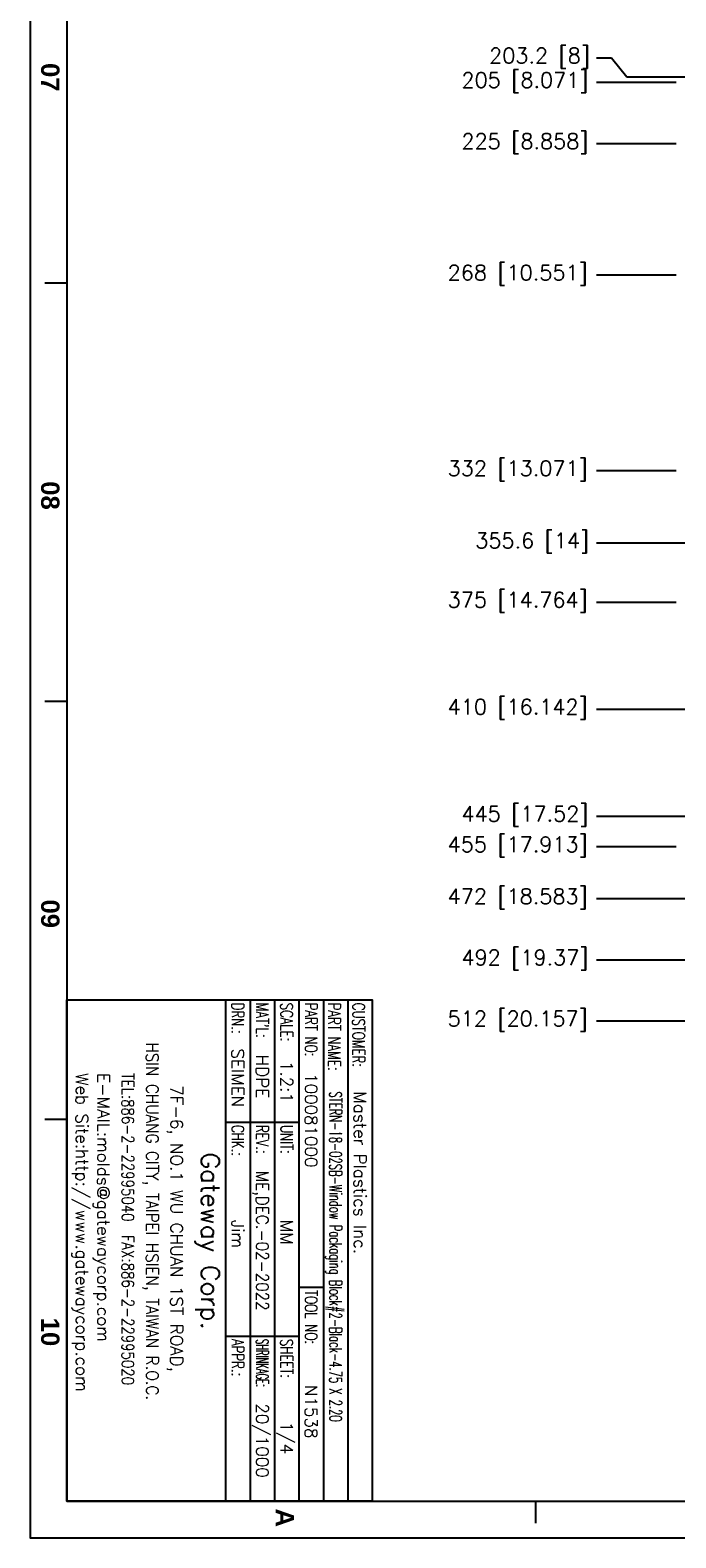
# Model space of a CAD drawing. Extents: x 2651 to 7771, y -1163 to 1075.
# Tile 50 of 256: x 3685 to 3896, y -293 to 200. Entities that reach past the tile are written whole.
import ezdxf

# ---------------------------------------------------------------- set-up
doc = ezdxf.new("R2010")
doc.units = 0
doc.header["$LTSCALE"] = 10
doc.linetypes.add('PHANTOM', pattern=[2.5, 1.25, -0.25, 0.25, -0.25, 0.25, -0.25])
doc.layers.get('0').update_dxf_attribs({"linetype": 'CONTINUOUS'})
doc.layers.get('Defpoints').update_dxf_attribs({"linetype": 'CONTINUOUS'})
for name, color, linetype in [('BOX', 4, 'CONTINUOUS'), ('DEFAULT_3', 7, 'PHANTOM'), ('DIM', 3, 'CONTINUOUS'), ('PART', 7, 'CONTINUOUS')]:
    doc.layers.add(name, color=color, linetype=linetype)
doc.styles.get("Standard").update_dxf_attribs({"font": 'romans.shx'})
doc.dimstyles.new('MM& INCH5', dxfattribs={"dimtxt": 5, "dimasz": 2.5, "dimexe": 1, "dimexo": 0.5, "dimtad": 0, "dimrnd": 1.38778e-17, "dimzin": 9, "dimdsep": 46, "dimtxsty": 'Standard', "dimblk": 'CLOSED', "dimcen": 0, "dimclrd": 3, "dimclre": 3, "dimclrt": 3, "dimazin": 2, "dimtfac": 0.75, "dimtofl": 0, "dimtmove": 0, "dimatfit": 3, "dimfxl": 0, "dimtolj": 1, "dimarcsym": 0})

# ---------------------------------------------------------------- blocks, each defined once
blk = doc.blocks.new('FDSFG')
at = {"color": 4}
for p, q in [((1954.35, 462.01), (1948.35, 462.01)), ((1954.35, 348.01), (1948.35, 348.01)), ((1954.35, 234.01), (1948.35, 234.01)), ((2082.35, 124.01), (2082.35, 130.01))]:
    blk.add_line(p, q, dxfattribs=at)
at = {"layer": 'BOX', "color": 3}
for points in [[(1944.35, 1260.01), (1944.35, 120.01), (2764.35, 120.01), (2764.35, 1260.01)], [(1954.35, 1250.01), (1954.35, 130.01), (2754.35, 130.01), (2754.35, 1250.01)]]:
    blk.add_lwpolyline(points, close=True, dxfattribs=at)
at = {"color": 4, "char_height": 5, "attachment_point": 1, "rotation": 270}
for s, width, heights, insert in [('{\\fArial|b1|i0|c0|p34;\\C6;07}', 8, [0], (1952.35, 522.01)), ('{\\fArial|b1|i0|c0|p34;\\C6;08}', 8, [0], (1952.35, 408.01)), ('{\\fArial|b1|i0|c0|p34;\\C6;09}', 8, [5.81], (1952.35, 294.01)), ('{\\fArial|b1|i0|c0|p34;\\C6;10}', 8, [0], (1952.35, 180.01)), ('{\\fArial|b1|i0|c0|p34;\\C6;A}', 6, [0], (2016.35, 128.01))]:
    blk.add_mtext_dynamic_manual_height_columns(s, width=width, gutter_width=12.5, heights=heights, dxfattribs=dict(at, insert=insert))
blk = doc.blocks.new('*D146')
at = {"layer": 'Defpoints', "color": 0}
for p in [(4171.68, 387.64), (3870.05, 182.64), (3896.68, 182.64)]:
    blk.add_point(p, dxfattribs=at)
at = {"layer": 'DIM', "color": 3, "lineweight": -2}
blk.add_line((3896.18, 182.64), (3870.05, 182.64), dxfattribs=at)
at = {"layer": 'DIM', "color": 3, "insert": (3846.68, 182.64), "char_height": 5, "attachment_point": 5}
blk.add_mtext('\\A1;205 [8.071]', dxfattribs=at)
blk = doc.blocks.new('_Closed')
at = {"color": 0, "linetype": 'ByBlock', "lineweight": -2}
for p, q in [((-1, 0.17), (0, 0)), ((-1, 0.17), (-1, -0.17)), ((0, 0), (-1, -0.17)), ((0, 0), (-1, 0))]:
    blk.add_line(p, q, dxfattribs=at)
blk = doc.blocks.new('*D147')
at = {"layer": 'Defpoints', "color": 0}
for p in [(4171.68, 387.64), (3870.05, 162.64), (3896.68, 162.64)]:
    blk.add_point(p, dxfattribs=at)
at = {"layer": 'DIM', "color": 3, "lineweight": -2}
blk.add_line((3896.18, 162.64), (3870.05, 162.64), dxfattribs=at)
at = {"layer": 'DIM', "color": 3, "insert": (3846.68, 162.64), "char_height": 5, "attachment_point": 5}
blk.add_mtext('\\A1;225 [8.858]', dxfattribs=at)
blk = doc.blocks.new('*D148')
at = {"layer": 'Defpoints', "color": 0}
for p in [(4171.68, 387.64), (3870.05, 119.64), (3896.68, 119.64)]:
    blk.add_point(p, dxfattribs=at)
at = {"layer": 'DIM', "color": 3, "lineweight": -2}
blk.add_line((3896.18, 119.64), (3870.05, 119.64), dxfattribs=at)
at = {"layer": 'DIM', "color": 3, "insert": (3844.3, 119.64), "char_height": 5, "attachment_point": 5}
blk.add_mtext('\\A1;268 [10.551]', dxfattribs=at)
blk = doc.blocks.new('*D149')
at = {"layer": 'Defpoints', "color": 0}
for p in [(4171.68, 387.64), (3870.05, 12.64), (3896.68, 12.64)]:
    blk.add_point(p, dxfattribs=at)
at = {"layer": 'DIM', "color": 3, "lineweight": -2}
blk.add_line((3896.18, 12.64), (3870.05, 12.64), dxfattribs=at)
at = {"layer": 'DIM', "color": 3, "insert": (3844.3, 12.64), "char_height": 5, "attachment_point": 5}
blk.add_mtext('\\A1;375 [14.764]', dxfattribs=at)
blk = doc.blocks.new('*D150')
at = {"layer": 'Defpoints', "color": 0}
for p in [(4171.68, 387.64), (3870.05, 55.64), (3896.68, 55.64)]:
    blk.add_point(p, dxfattribs=at)
at = {"layer": 'DIM', "color": 3, "lineweight": -2}
blk.add_line((3896.18, 55.64), (3870.05, 55.64), dxfattribs=at)
at = {"layer": 'DIM', "color": 3, "insert": (3844.3, 55.64), "char_height": 5, "attachment_point": 5}
blk.add_mtext('\\A1;332 [13.071]', dxfattribs=at)
blk = doc.blocks.new('*D151')
at = {"layer": 'Defpoints', "color": 0}
for p in [(4171.68, 387.64), (3870.05, -22.36), (3962.16, -22.36)]:
    blk.add_point(p, dxfattribs=at)
at = {"layer": 'DIM', "color": 3, "lineweight": -2}
blk.add_line((3961.66, -22.36), (3870.05, -22.36), dxfattribs=at)
at = {"layer": 'DIM', "color": 3, "insert": (3844.3, -22.36), "char_height": 5, "attachment_point": 5}
blk.add_mtext('\\A1;410 [16.142]', dxfattribs=at)
blk = doc.blocks.new('*D152')
at = {"layer": 'Defpoints', "color": 0}
for p in [(4171.68, 387.64), (3870.05, -84.36), (3941.5, -84.36)]:
    blk.add_point(p, dxfattribs=at)
at = {"layer": 'DIM', "color": 3, "lineweight": -2}
blk.add_line((3941, -84.36), (3870.05, -84.36), dxfattribs=at)
at = {"layer": 'DIM', "color": 3, "insert": (3844.3, -84.36), "char_height": 5, "attachment_point": 5}
blk.add_mtext('\\A1;472 [18.583]', dxfattribs=at)
blk = doc.blocks.new('*D153')
at = {"layer": 'Defpoints', "color": 0}
for p in [(4171.68, 387.64), (3870.05, -57.36), (4069.26, -57.36)]:
    blk.add_point(p, dxfattribs=at)
at = {"layer": 'DIM', "color": 3, "lineweight": -2}
blk.add_line((4068.76, -57.36), (3870.05, -57.36), dxfattribs=at)
at = {"layer": 'DIM', "color": 3, "insert": (3846.68, -57.36), "char_height": 5, "attachment_point": 5}
blk.add_mtext('\\A1;445 [17.52]', dxfattribs=at)
blk = doc.blocks.new('*D154')
at = {"layer": 'Defpoints', "color": 0}
for p in [(4171.68, 387.64), (3870.05, -104.36), (4071.44, -104.36)]:
    blk.add_point(p, dxfattribs=at)
at = {"layer": 'DIM', "color": 3, "lineweight": -2}
blk.add_line((4070.94, -104.36), (3870.05, -104.36), dxfattribs=at)
at = {"layer": 'DIM', "color": 3, "insert": (3846.68, -104.36), "char_height": 5, "attachment_point": 5}
blk.add_mtext('\\A1;492 [19.37]', dxfattribs=at)
blk = doc.blocks.new('*D155')
at = {"layer": 'Defpoints', "color": 0}
for p in [(4171.68, 387.64), (3870.05, -124.36), (4057.48, -124.36)]:
    blk.add_point(p, dxfattribs=at)
at = {"layer": 'DIM', "color": 3, "lineweight": -2}
blk.add_line((4056.98, -124.36), (3870.05, -124.36), dxfattribs=at)
at = {"layer": 'DIM', "color": 3, "insert": (3844.3, -124.36), "char_height": 5, "attachment_point": 5}
blk.add_mtext('\\A1;512 [20.157]', dxfattribs=at)
blk = doc.blocks.new('*D191')
at = {"layer": 'Defpoints', "color": 0}
for p in [(4171.68, 387.64), (3870.05, 190.64), (4098.02, 184.44)]:
    blk.add_point(p, dxfattribs=at)
at = {"layer": 'DIM', "color": 3, "lineweight": -2}
for p, q in [((3875.05, 190.64), (3870.05, 190.64)), ((3880.05, 184.44), (3875.05, 190.64)), ((4097.52, 184.44), (3880.05, 184.44))]:
    blk.add_line(p, q, dxfattribs=at)
at = {"layer": 'DIM', "color": 3, "insert": (3851.45, 190.64), "char_height": 5, "attachment_point": 5}
blk.add_mtext('\\A1;203.2 [8]', dxfattribs=at)
blk = doc.blocks.new('*D192')
at = {"layer": 'Defpoints', "color": 0}
for p in [(4171.68, 387.64), (3870.05, 32.04), (4076.43, 32.04)]:
    blk.add_point(p, dxfattribs=at)
at = {"layer": 'DIM', "color": 3, "lineweight": -2}
blk.add_line((4075.93, 32.04), (3870.05, 32.04), dxfattribs=at)
at = {"layer": 'DIM', "color": 3, "insert": (3849.06, 32.04), "char_height": 5, "attachment_point": 5}
blk.add_mtext('\\A1;355.6 [14]', dxfattribs=at)
blk = doc.blocks.new('*D279')
at = {"layer": 'Defpoints', "color": 0}
for p in [(4171.68, 387.64), (3870.05, -67.36), (3896.68, -67.36)]:
    blk.add_point(p, dxfattribs=at)
at = {"layer": 'DIM', "color": 3, "lineweight": -2}
blk.add_line((3896.18, -67.36), (3870.05, -67.36), dxfattribs=at)
at = {"layer": 'DIM', "color": 3, "insert": (3844.3, -67.36), "char_height": 5, "attachment_point": 5}
blk.add_mtext('\\A1;455 [17.913]', dxfattribs=at)

msp = doc.modelspace()

# ---------------------------------------------------------------- linework, layer by layer
at = {"color": 3}
msp.add_lwpolyline([(3696.684, -281.358), (3696.684, -117.358), (3796.684, -117.358), (3796.684, -281.358)], close=True, dxfattribs=at)
at = {"layer": 'DEFAULT_3', "color": 3, "linetype": 'Continuous'}
for p, q in [((3748.684, -117.358), (3748.684, -281.358)), ((3756.684, -117.358), (3756.684, -281.358)), ((3764.684, -117.358), (3764.684, -281.358)), ((3772.684, -117.358), (3772.684, -281.358)), ((3780.684, -117.358), (3780.684, -281.358)), ((3788.684, -117.358), (3788.684, -281.358)), ((3748.684, -157.358), (3772.684, -157.358)), ((3772.684, -211.358), (3780.684, -211.358)), ((3748.684, -227.358), (3772.684, -227.358))]:
    msp.add_line(p, q, dxfattribs=at)

# ---------------------------------------------------------------- block references
at = {"layer": 'PART', "xscale": 1.2, "yscale": 1.2, "zscale": 1.2}
msp.add_blockref('FDSFG', (1351.462, -437.37), dxfattribs=at)

# ---------------------------------------------------------------- texts
at = {"layer": 'DEFAULT_3', "color": 6, "linetype": 'Continuous'}
for s, width, p in [('DRN.:', 0.7, (3750.684, -118.358)), ("MAT'L:", 0.7, (3758.684, -118.358)), ('SCALE:', 0.7, (3766.684, -118.358)), ('PART NO:', 0.7, (3774.684, -118.358)), ('PART NAME:', 0.7, (3782.261, -118.358)), ('CUSTOMER:', 0.7, (3790.261, -118.358)), ('CHK.:', 0.7, (3750.684, -158.358)), ('REV.:', 0.7, (3758.684, -158.358)), ('UNIT:', 0.7, (3766.684, -158.358)), ('TOOL NO:', 0.7, (3774.684, -212.358)), ('APPR.:', 0.7, (3750.684, -228.358)), ('SHRINKAGE:', 0.5, (3758.684, -228.358)), ('SHEET:', 0.7, (3766.684, -228.358))]:
    msp.add_text(s, height=4, rotation=270, dxfattribs=dict(at, width=width)).set_placement(p)
at = {"layer": 'DEFAULT_3', "color": 4, "linetype": 'Continuous', "width": 0.9}
msp.add_text('HSIN CHUANG CITY, TAIPEI HSIEN, TAIWAN R.O.C.', height=4, rotation=270, dxfattribs=at).set_placement((3722.684, -131.358))
at = {"layer": 'DEFAULT_3', "color": 7, "linetype": 'Continuous'}
for s, height, p in [('SEIMEN', 4, (3750.684, -133.358)), ('HDPE', 4, (3758.684, -135.358)), ('1.2:1', 4, (3766.684, -137.358)), ('100081000', 4, (3774.684, -141.358)), ('Master Plastics Inc.', 4, (3790.684, -147.358)), ('Gateway Corp.', 6, (3740.684, -167.358)), ('Jim', 4, (3750.684, -189.358)), ('MM', 4, (3766.684, -189.358)), ('N1538', 4, (3774.684, -243.358)), ('20/1000', 4, (3758.684, -249.358)), ('1/4', 4, (3766.684, -255.358))]:
    msp.add_text(s, height=height, rotation=270, dxfattribs=at).set_placement(p)
at = {"layer": 'DEFAULT_3', "color": 3, "linetype": 'Continuous'}
for s, p in [('Web Site:http://www.gatewaycorp.com', (3699.684, -141.358)), ('E-MAIL:molds@gatewaycorp.com', (3706.684, -141.358))]:
    msp.add_text(s, height=4, rotation=270, dxfattribs=at).set_placement(p)
at = {"layer": 'DEFAULT_3', "color": 3, "linetype": 'Continuous', "width": 0.8}
msp.add_text('TEL:886-2-22995040  FAX:886-2-22995020', height=4, rotation=270, dxfattribs=at).set_placement((3714.684, -141.358))
at = {"layer": 'DEFAULT_3', "color": 4, "linetype": 'Continuous'}
msp.add_text('7F-6, NO.1 WU CHUAN 1ST ROAD,', height=4, rotation=270, dxfattribs=at).set_placement((3730.684, -145.358))
at = {"layer": 'DEFAULT_3', "color": 7, "linetype": 'Continuous'}
for s, width, p in [('STERN-18-02SB-Window Packaging Block#2-Black-4.75 X 2.20', 0.6, (3782.684, -147.358)), ('ME,DEC.-02-2022', 0.9, (3758.684, -173.358))]:
    msp.add_text(s, height=4, rotation=270, dxfattribs=dict(at, width=width)).set_placement(p)

# ---------------------------------------------------------------- dimensions: what is measured, and where the dimension line sits
at = {"layer": 'DIM'}
for feature_location, offset, picture, middle in [((3962.156, -22.358), (-92.109, 0), '*D151', (3844.303, -22.358)), ((3941.504, -84.358), (-71.457, 0), '*D152', (3844.303, -84.358)), ((3896.684, -67.358), (-26.637, 0), '*D279', (3844.303, -67.358)), ((4057.484, -124.358), (-187.437, 0), '*D155', (3844.303, -124.358)), ((3896.684, 12.642), (-26.637, 0), '*D149', (3844.303, 12.642)), ((3896.684, 55.642), (-26.637, 0), '*D150', (3844.303, 55.642)), ((3896.684, 119.642), (-26.637, 0), '*D148', (3844.303, 119.642)), ((4069.264, -57.358), (-199.217, 0), '*D153', (3846.684, -57.358)), ((4071.444, -104.358), (-201.397, 0), '*D154', (3846.684, -104.358)), ((3896.684, 182.642), (-26.637, 0), '*D146', (3846.684, 182.642)), ((3896.684, 162.642), (-26.637, 0), '*D147', (3846.684, 162.642)), ((4076.434, 32.042), (-206.387, 0), '*D192', (3849.065, 32.042)), ((4098.024, 184.442), (-227.977, 6.2), '*D191', (3851.446, 190.642))]:
    dim = msp.add_ordinate_dim(feature_location=feature_location, offset=offset, dtype=0, origin=(4171.684, 387.642), dimstyle='MM& INCH5', dxfattribs=at)
    dim.commit()
    dim.dimension.update_dxf_attribs({"geometry": picture, "text_midpoint": middle})

doc.saveas('drawing.dxf')
